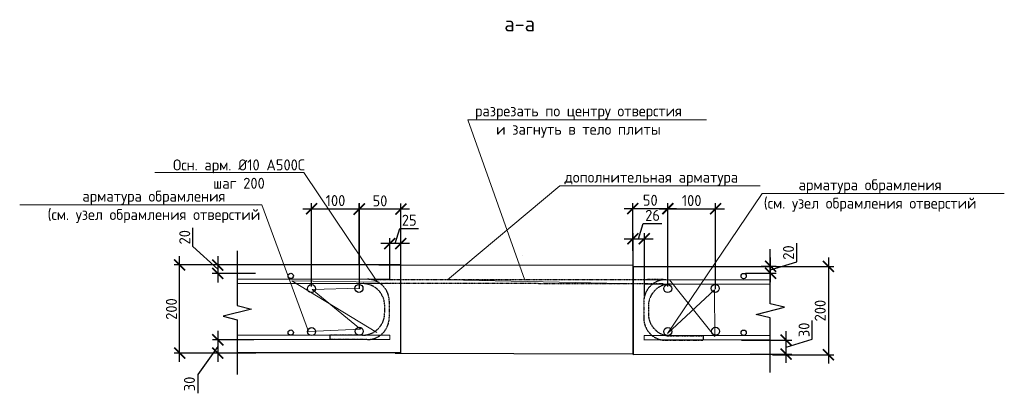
# Model space of a CAD drawing. Header units: millimetres. Extents: x -386473 to 311666, y -59273 to 291770.
# Tile 45 of 132: x -29768 to -7409, y -56716 to -48235. Entities that reach past the tile are written whole.
import ezdxf
from ezdxf import colors
from ezdxf.entities.mleader import LeaderData, LeaderLine
from ezdxf.math import Vec2, Vec3

# ---------------------------------------------------------------- set-up
doc = ezdxf.new("R2010")
doc.units = ezdxf.units.MM
doc.linetypes.add('01 Штриховая _4 мм_', pattern=[6, 3.5, -2.5])
for name, color, linetype, lineweight in [('Перекрытие ж_бетон', 1, 'Continuous', 30), ('подоснова', 151, 'Continuous', 5), ('поз.', 2, 'Continuous', 25), ('РАЗМЕРЫ', 1, 'Continuous', 9), ('Узлы', 7, 'Continuous', 0)]:
    doc.layers.add(name, color=color, linetype=linetype, lineweight=lineweight)
doc.styles.add('GOST-2.304_Type-B', font='GOST_Common.ttf')
doc.dimstyles.new('СПДС', dxfattribs={"dimscale": 100, "dimtxt": 2.5, "dimasz": 2.5, "dimexe": 1.25, "dimexo": 0, "dimtad": 1, "dimdec": 0, "dimtxsty": 'GOST-2.304_Type-B', "dimblk": 'ARCHTICK', "dimcen": 2.5, "dimdle": 2, "dimadec": 0, "dimazin": 2, "dimtfac": 0.75, "dimtdec": 0, "dimtmove": 1, "dimatfit": 3, "dimfxl": 1, "dimtolj": 1, "dimarcsym": 1})

# ---------------------------------------------------------------- blocks, each defined once
blk = doc.blocks.new('_ArchTick')
at = {"color": 0, "linetype": 'ByBlock', "const_width": 0.15}
blk.add_lwpolyline([(-0.5, -0.5), (0.5, 0.5)], dxfattribs=at)
blk = doc.blocks.new('*D683')
at = {"layer": 'DEFPOINTS', "color": 0, "transparency": 16777216}
for p in [(-21364, -53318), (-21114, -53797), (-21364, -54137)]:
    blk.add_point(p, dxfattribs=at)
at = {"layer": 'РАЗМЕРЫ', "color": 0, "lineweight": -2, "transparency": 16777216}
for p, q in [((-21239, -53318), (-21136, -52974)), ((-21136, -52974), (-20711, -52974)), ((-21364, -54137), (-21364, -53193)), ((-21114, -53797), (-21114, -53193)), ((-20914, -53318), (-21564, -53318))]:
    blk.add_line(p, q, dxfattribs=at)
at = {"layer": 'РАЗМЕРЫ', "color": 0, "lineweight": -2, "transparency": 16777216, "xscale": 250, "yscale": 250, "zscale": 250, "rotation": 180}
blk.add_blockref('_ArchTick', (-21364, -53318), dxfattribs=at)
at = {"layer": 'РАЗМЕРЫ', "color": 0, "lineweight": -2, "transparency": 16777216, "xscale": 250, "yscale": 250, "zscale": 250}
blk.add_blockref('_ArchTick', (-21114, -53318), dxfattribs=at)
at = {"layer": 'РАЗМЕРЫ', "color": 0, "lineweight": 0, "transparency": 16777216, "insert": (-20923, -52787), "char_height": 250, "attachment_point": 5, "style": 'GOST-2.304_Type-B'}
blk.add_mtext('\\A1;25', dxfattribs=at)
blk = doc.blocks.new('_None')
blk = doc.blocks.new('*D684')
at = {"layer": 'DEFPOINTS', "color": 0, "transparency": 16777216}
for p in [(-26136, -53803), (-24863, -53803), (-24944, -55803)]:
    blk.add_point(p, dxfattribs=at)
at = {"layer": 'РАЗМЕРЫ', "color": 0, "lineweight": -2, "transparency": 16777216}
for p, q in [((-26136, -56003), (-26136, -53603)), ((-24863, -53803), (-26261, -53803)), ((-24944, -55803), (-26261, -55803))]:
    blk.add_line(p, q, dxfattribs=at)
at = {"layer": 'РАЗМЕРЫ', "color": 0, "lineweight": -2, "transparency": 16777216, "xscale": 250, "yscale": 250, "zscale": 250}
for p, rotation in [((-26136, -53803), 90), ((-26136, -55803), 270)]:
    blk.add_blockref('_ArchTick', p, dxfattribs=dict(at, rotation=rotation))
at = {"layer": 'РАЗМЕРЫ', "color": 0, "lineweight": 0, "transparency": 16777216, "insert": (-26323, -54803), "char_height": 250, "attachment_point": 5, "rotation": 90, "style": 'GOST-2.304_Type-B'}
blk.add_mtext('\\A1;200', dxfattribs=at)
blk = doc.blocks.new('*D685')
at = {"layer": 'DEFPOINTS', "color": 0, "transparency": 16777216}
for p in [(-24705, -53803), (-25271, -53998), (-24416, -53998)]:
    blk.add_point(p, dxfattribs=at)
at = {"layer": 'РАЗМЕРЫ', "color": 0, "lineweight": -2, "transparency": 16777216}
for p, q in [((-25834, -53386), (-25834, -52961)), ((-25271, -53901), (-25834, -53386)), ((-25271, -53603), (-25271, -54198)), ((-24705, -53803), (-25396, -53803)), ((-24416, -53998), (-25396, -53998))]:
    blk.add_line(p, q, dxfattribs=at)
at = {"layer": 'РАЗМЕРЫ', "color": 0, "lineweight": -2, "transparency": 16777216, "xscale": 250, "yscale": 250, "zscale": 250}
for p, rotation in [((-25271, -53803), 90), ((-25271, -53998), 270)]:
    blk.add_blockref('_ArchTick', p, dxfattribs=dict(at, rotation=rotation))
at = {"layer": 'РАЗМЕРЫ', "color": 0, "lineweight": 0, "transparency": 16777216, "insert": (-26021, -53174), "char_height": 250, "attachment_point": 5, "rotation": 90, "style": 'GOST-2.304_Type-B'}
blk.add_mtext('\\A1;20', dxfattribs=at)
blk = doc.blocks.new('*D686')
at = {"layer": 'DEFPOINTS', "color": 0, "transparency": 16777216}
for p in [(-24450, -55502), (-25268, -55803), (-24403, -55803)]:
    blk.add_point(p, dxfattribs=at)
at = {"layer": 'РАЗМЕРЫ', "color": 0, "lineweight": -2, "transparency": 16777216}
for p, q in [((-25268, -55302), (-25268, -56003)), ((-25268, -55653), (-25725, -56291)), ((-24450, -55502), (-25393, -55502)), ((-24403, -55803), (-25393, -55803)), ((-25725, -56291), (-25725, -56716))]:
    blk.add_line(p, q, dxfattribs=at)
at = {"layer": 'РАЗМЕРЫ', "color": 0, "lineweight": -2, "transparency": 16777216, "xscale": 250, "yscale": 250, "zscale": 250}
for p, rotation in [((-25268, -55502), 90), ((-25268, -55803), 270)]:
    blk.add_blockref('_ArchTick', p, dxfattribs=dict(at, rotation=rotation))
at = {"layer": 'РАЗМЕРЫ', "color": 0, "lineweight": 0, "transparency": 16777216, "insert": (-25913, -56504), "char_height": 250, "attachment_point": 5, "rotation": 90, "style": 'GOST-2.304_Type-B'}
blk.add_mtext('\\A1;30', dxfattribs=at)
blk = doc.blocks.new('*D687')
at = {"layer": 'DEFPOINTS', "color": 0, "transparency": 16777216}
for p in [(-15583, -53209), (-15583, -54518), (-15840, -55836)]:
    blk.add_point(p, dxfattribs=at)
at = {"layer": 'РАЗМЕРЫ', "color": 0, "lineweight": -2, "transparency": 16777216}
for p, q in [((-15712, -53209), (-15609, -52865)), ((-15609, -52865), (-15184, -52865)), ((-16040, -53209), (-15383, -53209)), ((-15840, -55836), (-15840, -53084)), ((-15583, -54518), (-15583, -53084))]:
    blk.add_line(p, q, dxfattribs=at)
at = {"layer": 'РАЗМЕРЫ', "color": 0, "lineweight": -2, "transparency": 16777216, "xscale": 250, "yscale": 250, "zscale": 250, "rotation": 180}
blk.add_blockref('_ArchTick', (-15840, -53209), dxfattribs=at)
at = {"layer": 'РАЗМЕРЫ', "color": 0, "lineweight": -2, "transparency": 16777216, "xscale": 250, "yscale": 250, "zscale": 250}
blk.add_blockref('_ArchTick', (-15583, -53209), dxfattribs=at)
at = {"layer": 'РАЗМЕРЫ', "color": 0, "lineweight": 0, "transparency": 16777216, "insert": (-15396, -52677), "char_height": 250, "attachment_point": 5, "style": 'GOST-2.304_Type-B'}
blk.add_mtext('\\A1;26', dxfattribs=at)
blk = doc.blocks.new('*D688')
at = {"layer": 'DEFPOINTS', "color": 0, "transparency": 16777216}
for p in [(-12596, -53835), (-12675, -55843), (-11403, -55843)]:
    blk.add_point(p, dxfattribs=at)
at = {"layer": 'РАЗМЕРЫ', "color": 0, "lineweight": -2, "transparency": 16777216}
for p, q in [((-11403, -53635), (-11403, -56043)), ((-12596, -53835), (-11278, -53835)), ((-12675, -55843), (-11278, -55843))]:
    blk.add_line(p, q, dxfattribs=at)
at = {"layer": 'РАЗМЕРЫ', "color": 0, "lineweight": -2, "transparency": 16777216, "xscale": 250, "yscale": 250, "zscale": 250}
for p, rotation in [((-11403, -53835), 90), ((-11403, -55843), 270)]:
    blk.add_blockref('_ArchTick', p, dxfattribs=dict(at, rotation=rotation))
at = {"layer": 'РАЗМЕРЫ', "color": 0, "lineweight": 0, "transparency": 16777216, "insert": (-11590, -54839), "char_height": 250, "attachment_point": 5, "rotation": 90, "style": 'GOST-2.304_Type-B'}
blk.add_mtext('\\A1;200', dxfattribs=at)
blk = doc.blocks.new('*D689')
at = {"layer": 'DEFPOINTS', "color": 0, "transparency": 16777216}
for p in [(-12928, -53833), (-12716, -53833), (-13288, -53990)]:
    blk.add_point(p, dxfattribs=at)
at = {"layer": 'РАЗМЕРЫ', "color": 0, "lineweight": -2, "transparency": 16777216}
for p, q in [((-12122, -53734), (-12122, -53309)), ((-12716, -54190), (-12716, -53633)), ((-12928, -53833), (-12591, -53833)), ((-12716, -53912), (-12122, -53734)), ((-13288, -53990), (-12591, -53990))]:
    blk.add_line(p, q, dxfattribs=at)
at = {"layer": 'РАЗМЕРЫ', "color": 0, "lineweight": -2, "transparency": 16777216, "xscale": 250, "yscale": 250, "zscale": 250}
for p, rotation in [((-12716, -53833), 90), ((-12716, -53990), 270)]:
    blk.add_blockref('_ArchTick', p, dxfattribs=dict(at, rotation=rotation))
at = {"layer": 'РАЗМЕРЫ', "color": 0, "lineweight": 0, "transparency": 16777216, "insert": (-12310, -53521), "char_height": 250, "attachment_point": 5, "rotation": 90, "style": 'GOST-2.304_Type-B'}
blk.add_mtext('\\A1;20', dxfattribs=at)
blk = doc.blocks.new('*D690')
at = {"layer": 'DEFPOINTS', "color": 0, "transparency": 16777216}
for p in [(-13380, -55509), (-12362, -55509), (-13180, -55826)]:
    blk.add_point(p, dxfattribs=at)
at = {"layer": 'РАЗМЕРЫ', "color": 0, "lineweight": -2, "transparency": 16777216}
for p, q in [((-11769, -55490), (-11769, -55065)), ((-12362, -56026), (-12362, -55309)), ((-13380, -55509), (-12237, -55509)), ((-12362, -55668), (-11769, -55490)), ((-13180, -55826), (-12237, -55826))]:
    blk.add_line(p, q, dxfattribs=at)
at = {"layer": 'РАЗМЕРЫ', "color": 0, "lineweight": -2, "transparency": 16777216, "xscale": 250, "yscale": 250, "zscale": 250}
for p, rotation in [((-12362, -55509), 90), ((-12362, -55826), 270)]:
    blk.add_blockref('_ArchTick', p, dxfattribs=dict(at, rotation=rotation))
at = {"layer": 'РАЗМЕРЫ', "color": 0, "lineweight": 0, "transparency": 16777216, "insert": (-11956, -55277), "char_height": 250, "attachment_point": 5, "rotation": 90, "style": 'GOST-2.304_Type-B'}
blk.add_mtext('\\A1;30', dxfattribs=at)
blk = doc.blocks.new('*D691')
at = {"color": 0, "lineweight": -2, "transparency": 16777216}
for p, q in [((-16045, -52522), (-14853, -52522)), ((-15845, -53483), (-15845, -52397)), ((-15053, -53404), (-15053, -52397))]:
    blk.add_line(p, q, dxfattribs=at)
at = {"layer": 'DEFPOINTS', "color": 0, "transparency": 16777216}
for p in [(-15053, -52522), (-15053, -53404, 11856), (-15845, -53483)]:
    blk.add_point(p, dxfattribs=at)
at = {"color": 0, "lineweight": -2, "transparency": 16777216, "xscale": 250, "yscale": 250, "zscale": 250, "rotation": 180}
blk.add_blockref('_ArchTick', (-15845, -52522), dxfattribs=at)
at = {"color": 0, "lineweight": -2, "transparency": 16777216, "xscale": 250, "yscale": 250, "zscale": 250}
blk.add_blockref('_ArchTick', (-15053, -52522), dxfattribs=at)
at = {"color": 0, "lineweight": 0, "transparency": 16777216, "insert": (-15449, -52334), "char_height": 250, "attachment_point": 5, "style": 'GOST-2.304_Type-B'}
blk.add_mtext('\\A1;50', dxfattribs=at)
blk = doc.blocks.new('*D692')
at = {"color": 0, "lineweight": -2, "transparency": 16777216}
for p, q in [((-15250, -52528), (-13766, -52528)), ((-15050, -54291), (-15050, -52403)), ((-13966, -54349), (-13966, -52403))]:
    blk.add_line(p, q, dxfattribs=at)
at = {"layer": 'DEFPOINTS', "color": 0, "transparency": 16777216}
for p in [(-13966, -52528), (-15050, -54291), (-13966, -54349)]:
    blk.add_point(p, dxfattribs=at)
at = {"color": 0, "lineweight": -2, "transparency": 16777216, "xscale": 250, "yscale": 250, "zscale": 250, "rotation": 180}
blk.add_blockref('_ArchTick', (-15050, -52528), dxfattribs=at)
at = {"color": 0, "lineweight": -2, "transparency": 16777216, "xscale": 250, "yscale": 250, "zscale": 250}
blk.add_blockref('_ArchTick', (-13966, -52528), dxfattribs=at)
at = {"color": 0, "lineweight": 0, "transparency": 16777216, "insert": (-14508, -52341), "char_height": 250, "attachment_point": 5, "style": 'GOST-2.304_Type-B'}
blk.add_mtext('\\A1;100', dxfattribs=at)
blk = doc.blocks.new('*D693')
at = {"color": 0, "lineweight": -2, "transparency": 16777216}
for p, q in [((-23339, -52528), (-21853, -52528)), ((-23139, -54291), (-23139, -52403)), ((-22053, -54342), (-22053, -52403))]:
    blk.add_line(p, q, dxfattribs=at)
at = {"layer": 'DEFPOINTS', "color": 0, "transparency": 16777216}
for p in [(-22053, -52528), (-23139, -54291), (-22053, -54342)]:
    blk.add_point(p, dxfattribs=at)
at = {"color": 0, "lineweight": -2, "transparency": 16777216, "xscale": 250, "yscale": 250, "zscale": 250, "rotation": 180}
blk.add_blockref('_ArchTick', (-23139, -52528), dxfattribs=at)
at = {"color": 0, "lineweight": -2, "transparency": 16777216, "xscale": 250, "yscale": 250, "zscale": 250}
blk.add_blockref('_ArchTick', (-22053, -52528), dxfattribs=at)
at = {"color": 0, "lineweight": 0, "transparency": 16777216, "insert": (-22596, -52341), "char_height": 250, "attachment_point": 5, "style": 'GOST-2.304_Type-B'}
blk.add_mtext('\\A1;100', dxfattribs=at)
blk = doc.blocks.new('*D694')
at = {"color": 0, "lineweight": -2, "transparency": 16777216}
for p, q in [((-20913, -52535), (-22261, -52535)), ((-22061, -53802), (-22061, -52410)), ((-21113, -53802), (-21113, -52410))]:
    blk.add_line(p, q, dxfattribs=at)
at = {"layer": 'DEFPOINTS', "color": 0, "transparency": 16777216}
for p in [(-22061, -52535), (-22061, -53802), (-21113, -53802)]:
    blk.add_point(p, dxfattribs=at)
at = {"color": 0, "lineweight": -2, "transparency": 16777216, "xscale": 250, "yscale": 250, "zscale": 250, "rotation": 180}
blk.add_blockref('_ArchTick', (-22061, -52535), dxfattribs=at)
at = {"color": 0, "lineweight": -2, "transparency": 16777216, "xscale": 250, "yscale": 250, "zscale": 250}
blk.add_blockref('_ArchTick', (-21113, -52535), dxfattribs=at)
at = {"color": 0, "lineweight": 0, "transparency": 16777216, "insert": (-21587, -52348), "char_height": 250, "attachment_point": 5, "style": 'GOST-2.304_Type-B'}
blk.add_mtext('\\A1;50', dxfattribs=at)

msp = doc.modelspace()

# ---------------------------------------------------------------- linework, layer by layer
at = {"linetype": '01 Штриховая _4 мм_', "ltscale": 500}
msp.add_line((-18342.3, -53587.5), (-18342.3, -53587.5, -22670), dxfattribs=at)
for p, q in [((-21613.1, -53802.8), (-15849.4, -53810.6)), ((-21241.3, -55807), (-15850.4, -55822.9))]:
    msp.add_line(p, q)
at = {"color": 3, "linetype": 'Continuous', "lineweight": 30}
for centre, radius in [((-23613.9, -54052.1), 60), ((-13327.7, -54055.6), 60), ((-23142.2, -54339.9), 90.7), ((-22063.1, -54334.3), 90.7), ((-15052.5, -54339.9), 90.7), ((-13973.4, -54334.3), 90.7), ((-23140.2, -55315.5), 90.7), ((-22056.4, -55309.1), 90.7), ((-15050.4, -55315.5), 90.7), ((-13966.7, -55309.1), 90.7), ((-23613.9, -55337.1), 60), ((-13327.7, -55340.6), 60)]:
    msp.add_circle(centre, radius, dxfattribs=at)
at = {"layer": 'Перекрытие ж_бетон', "color": 7, "linetype": 'Continuous', "lineweight": 30}
for p, q in [((-21113.9, -53797.1), (-24827.3, -53797.1)), ((-21113.9, -55797.1), (-21113.9, -53797.1)), ((-15840.2, -53835.9), (-12667.6, -53834.2)), ((-15840.2, -53835.9), (-15840.2, -55835.9)), ((-21113.9, -55797.1), (-24827.3, -55797.1)), ((-15840.2, -55835.9), (-12716.4, -55824.5))]:
    msp.add_line(p, q, dxfattribs=at)
at = {"layer": 'Перекрытие ж_бетон', "color": 252, "linetype": 'Continuous', "lineweight": 9, "true_color": 0x939598}
for p, q in [((-21876.2, -54126.9), (-24827.3, -54126.9)), ((-21363.9, -54127.1), (-24827.3, -54127.1)), ((-21980.5, -54225.9), (-24827.3, -54225.9)), ((-21363.9, -54226), (-24827.3, -54226)), ((-15590.2, -54137), (-12722.6, -54137)), ((-15590.2, -54235.9), (-12722.6, -54235.9)), ((-15130.2, -54137), (-12722.6, -54137)), ((-15095.8, -54137.3), (-12722.6, -54137.3)), ((-14991.5, -54236.2), (-12722.6, -54236.2)), ((-21363.9, -55397.1), (-24827.3, -55397.1)), ((-15590.2, -55407), (-12722.6, -55407)), ((-21823.9, -55496), (-24827.3, -55496)), ((-21363.9, -55496), (-24827.3, -55496)), ((-15590.2, -55505.9), (-12722.6, -55505.9))]:
    msp.add_line(p, q, dxfattribs=at)
at = {"layer": 'Перекрытие ж_бетон', "color": 3, "linetype": '01 Штриховая _4 мм_', "lineweight": 30}
for p, q in [((-18053.9, -54138), (-21723.1, -54141.3, 100.3)), ((-18049, -54226), (-21570.2, -54224.4)), ((-15159.2, -54136.2), (-18098.4, -54140.4)), ((-15146, -54234), (-18085.1, -54227.3)), ((-21480.6, -54720.1), (-21480.6, -54896.8)), ((-21376.3, -54621.1), (-21376.3, -54996.8)), ((-15595.8, -54637.3), (-15595.8, -55013)), ((-15491.5, -54736.2), (-15491.5, -54913)), ((-21980.6, -55396.8), (-22726.4, -55396.8)), ((-14991.5, -55413), (-14245.6, -55413)), ((-21876.3, -55496.8), (-22726.4, -55496.8)), ((-15095.8, -55513), (-14245.6, -55513))]:
    msp.add_line(p, q, dxfattribs=at)
at = {"layer": 'Перекрытие ж_бетон', "color": 3, "linetype": 'Continuous', "lineweight": 30}
for p, q in [((-22726.4, -55396.8), (-22726.4, -55496.8)), ((-14245.6, -55413), (-14245.6, -55513))]:
    msp.add_line(p, q, dxfattribs=at)
at = {"layer": 'Перекрытие ж_бетон', "color": 251, "linetype": 'Continuous', "lineweight": 9, "true_color": 0x636466}
for p, q in [((-21363.9, -55397.1), (-21363.9, -55496)), ((-15589.5, -55407.9), (-15589.5, -55506.8))]:
    msp.add_line(p, q, dxfattribs=at)
at = {"layer": 'Перекрытие ж_бетон', "color": 3, "linetype": '01 Штриховая _4 мм_', "lineweight": 30}
for centre, start, end in [((-21979.8, -54726.6), 0, 90), ((-21875.6, -54627.6), 0, 90), ((-15095.8, -54637.3), 90, 180), ((-14991.5, -54736.2), 90, 180), ((-21980.6, -54896.8), 270, 0), ((-21876.3, -54996.8), 270, 0), ((-14991.5, -54913), 180, 270), ((-15095.8, -55013), 180, 270)]:
    msp.add_arc(centre, 500, start, end, dxfattribs=at)
at = {"layer": 'поз.', "linetype": 'Continuous'}
for points in [[(-24827.3, -53484.1), (-24827.3, -54726.1), (-24507.3, -54806.1), (-25147.3, -54966.1), (-24827.3, -55046.1), (-24827.3, -56288.1)], [(-12722.6, -56245.8), (-12722.6, -55003.8), (-13042.6, -54923.8), (-12402.6, -54763.8), (-12722.6, -54683.8), (-12722.6, -53441.8)]]:
    msp.add_lwpolyline(points, dxfattribs=at)

# ---------------------------------------------------------------- texts
at = {"layer": 'Узлы', "color": 80, "linetype": 'Continuous', "lineweight": 0, "style": 'GOST-2.304_Type-B'}
msp.add_text('а-а', height=350, dxfattribs=at).set_placement((-18763.2, -48501.2))

# ---------------------------------------------------------------- dimensions: what is measured, and where the dimension line sits
at = {"lineweight": 0}
for base, p1, p2, text, picture, middle in [((-22053.1, -52528.4), (-23139.3, -54290.7), (-22053.1, -54341.9), '100', '*D693', (-22596.2, -52340.9)), ((-22061.3, -52535.3), (-21113.1, -53802.1), (-22061.3, -53802.1), '50', '*D694', (-21587.2, -52347.8)), ((-15052.6, -52521.7), (-15845.2, -53482.8), (-15052.6, -53403.5, 11855.6), '50', '*D691', (-15448.9, -52334.2)), ((-13966.1, -52528.4), (-15049.6, -54290.7), (-13966.1, -54349.4), '100', '*D692', (-14507.8, -52340.9))]:
    dim = msp.add_linear_dim(base=base, p1=p1, p2=p2, text=text, dimstyle='СПДС', dxfattribs=at)
    dim.commit()
    dim.dimension.update_dxf_attribs({"geometry": picture, "text_midpoint": middle})
at = {"layer": 'РАЗМЕРЫ', "color": 1, "lineweight": 0}
for base, p1, p2, angle, override, picture, middle in [((-15583.4, -53208.6), (-15840.2, -55835.9), (-15583.4, -54518), 180, {"dimlfac": 0.1}, '*D687', (-15546.2, -52677.4)), ((-26135.8, -53803.5), (-24944.1, -55803.2), (-24863.5, -53803.5), 90, {"dimlfac": 0.1, "dimrnd": 5}, '*D684', (-26323.3, -54803.3)), ((-11402.9, -55843.4), (-12596.2, -53834.7), (-12675.2, -55843.4), 270, {"dimlfac": 0.1, "dimrnd": 5}, '*D688', (-11590.4, -54839)), ((-12362.3, -55509.4), (-13180.5, -55825.9), (-13379.5, -55509.4), 270, {"dimlfac": 0.1, "dimrnd": 5}, '*D690', (-11956.1, -55427))]:
    dim = msp.add_linear_dim(base=base, p1=p1, p2=p2, angle=angle, dimstyle='СПДС', override=override, dxfattribs=at)
    dim.commit()
    dim.dimension.update_dxf_attribs({"geometry": picture, "text_midpoint": middle})
dim = msp.add_linear_dim(base=(-21363.9, -53318.1), p1=(-21113.9, -53797.1), p2=(-21363.9, -54137.1), dimstyle='СПДС', override={"dimlfac": 0.1, "dimrnd": 5}, dxfattribs=at)
dim.commit()
dim.dimension.update_dxf_attribs({"geometry": '*D683', "text_midpoint": (-21073.3, -52786.9)})
for base, p1, p2, picture, middle in [((-25271.4814135, -53998.179895), (-24704.7502286, -53803.179895), (-24415.6815439, -53998.179895), '*D685', (-25833.971347, -53323.5123494)), ((-25267.7, -55803.2), (-24449.6, -55502.1), (-24402.8, -55803.2), '*D686', (-25725.2, -56353.8))]:
    dim = msp.add_linear_dim(base=base, p1=p1, p2=p2, angle=90, dimstyle='СПДС', override={"dimlfac": 0.1}, dxfattribs=at)
    dim.commit()
    dim.dimension.update_dxf_attribs({"geometry": picture, "text_midpoint": middle, "dimtype": 160})
dim = msp.add_linear_dim(base=(-12715.8, -53833.2), p1=(-13287.7, -53990.3), p2=(-12927.5, -53833.2), angle=270, text='20', dimstyle='СПДС', override={"dimlfac": 0.1, "dimrnd": 5}, dxfattribs=at)
dim.commit()
dim.dimension.update_dxf_attribs({"geometry": '*D689', "text_midpoint": (-12309.6, -53671.1)})

# ---------------------------------------------------------------- leaders
at = {"layer": 'подоснова', "color": 2, "ltscale": 0.3}
ml = msp.add_multileader_mtext('Standard', dxfattribs=at)
ml.set_content('разрезать по центру отверстия \\Pи загнуть в тело плиты', color=2, style='GOST-2.304_Type-B')
ml.set_leader_properties(color=256, linetype='ByLayer', lineweight=15)
ml.set_arrow_properties(name='NONE')
ml.build(insert=Vec2(0, 0))
ml.multileader.update_dxf_attribs({"text_left_attachment_type": 6, "text_right_attachment_type": 6, "dogleg_length": 0.1, "arrow_head_size": 18})
ctx = ml.context
ctx.base_point, ctx.char_height, ctx.arrow_head_size, ctx.landing_gap_size, ctx.plane_origin = Vec3(-19589.1, -50505), 250, 18, 20, Vec3(-21672.5, -46296.6)
ctx.left_attachment, ctx.right_attachment, ctx.text_align_type = 6, 6, 1
notes = []
notes.append((ctx, [(0, (1, 1, 0), (-19589.2, -50505), (1, 0), 0.1, [(0, [(-18297.9, -54148.1)], 0, [])])]))
ctx.mtext.insert, ctx.mtext.alignment, ctx.mtext.flow_direction = Vec3(-17078.2, -50180), 2, 5
ml = msp.add_multileader_mtext('Standard', dxfattribs=at)
ml.set_content('Осн. арм. %%C10 А500С\\Pшаг 200', color=2, style='GOST-2.304_Type-B')
ml.set_leader_properties(color=256, linetype='ByLayer', lineweight=15)
ml.set_arrow_properties(name='NONE')
ml.build(insert=Vec2(0, 0))
ml.multileader.update_dxf_attribs({"text_left_attachment_type": 6, "text_right_attachment_type": 6, "dogleg_length": 0.1, "arrow_head_size": 18})
ctx = ml.context
ctx.base_point, ctx.char_height, ctx.arrow_head_size, ctx.landing_gap_size, ctx.plane_origin = Vec3(-26261.9, -51706.8, 200), 250, 18, 20, Vec3(-33195.2, -47323.6, 200)
ctx.left_attachment, ctx.right_attachment, ctx.text_align_type = 6, 6, 1
notes.append((ctx, [(1, (1, 1, 0), (-23315, -51706.8, 200), (-1, 0), 0.1, [(4, [(-21655.5, -55339.7, 200), (-23584.6, -54163.4, 200), (-21640.3, -54195.4, 200)], 0, [])])]))
ctx.mtext.insert, ctx.mtext.alignment, ctx.mtext.flow_direction = Vec3(-24788.5, -51406.8, 200), 2, 5
ml = msp.add_multileader_mtext('Standard', dxfattribs=at)
ml.set_content('дополнительная арматура', color=2, style='GOST-2.304_Type-B')
ml.set_leader_properties(color=256, linetype='ByLayer', lineweight=15)
ml.set_arrow_properties(name='NONE')
ml.build(insert=Vec2(0, 0))
ml.multileader.update_dxf_attribs({"text_left_attachment_type": 6, "text_right_attachment_type": 6, "dogleg_length": 0.1, "arrow_head_size": 18})
ctx = ml.context
ctx.base_point, ctx.char_height, ctx.arrow_head_size, ctx.landing_gap_size, ctx.plane_origin = Vec3(-17500.2, -52008.8), 250, 18, 20, Vec3(-19583.6, -47800.4)
ctx.left_attachment, ctx.right_attachment, ctx.text_align_type = 6, 6, 1
notes.append((ctx, [(0, (1, 1, 0), (-17500.3, -52008.8), (1, 0), 0.1, [(1, [(-16070.4, -54224.5), (-20050.5, -54138.1)], 0, [])])]))
ctx.mtext.insert, ctx.mtext.alignment, ctx.mtext.flow_direction = Vec3(-15424.9, -51683.8), 2, 5
ml = msp.add_multileader_mtext('Standard', dxfattribs=at)
ml.set_content('арматура обрамления \\P(см. узел обрамления отверстий', color=2, style='GOST-2.304_Type-B')
ml.set_leader_properties(color=256, linetype='ByLayer', lineweight=15)
ml.set_arrow_properties(name='NONE')
ml.build(insert=Vec2(0, 0))
ml.multileader.update_dxf_attribs({"text_left_attachment_type": 6, "text_right_attachment_type": 6, "dogleg_length": 0.1, "arrow_head_size": 18})
ctx = ml.context
ctx.base_point, ctx.char_height, ctx.arrow_head_size, ctx.landing_gap_size, ctx.plane_origin = Vec3(-12910.8, -52182.3), 250, 18, 20, Vec3(-11960.2, -47800.4)
ctx.left_attachment, ctx.right_attachment, ctx.text_align_type = 6, 6, 1
notes.append((ctx, [(0, (1, 1, 0), (-12910.9, -52182.3), (1, 0), 0.1, [(3, [(-15013.8, -54138.1), (-13980.3, -55429.6), (-13990.2, -54365.8), (-15060.8, -55361.1)], 0, [])])]))
ctx.mtext.insert, ctx.mtext.alignment, ctx.mtext.flow_direction = Vec3(-10456.2, -51857.3), 2, 5
ml = msp.add_multileader_mtext('Standard', dxfattribs=at)
ml.set_content('арматура обрамления \\P(см. узел обрамления отверстий', color=2, style='GOST-2.304_Type-B')
ml.set_leader_properties(color=256, linetype='ByLayer', lineweight=15)
ml.set_arrow_properties(name='NONE')
ml.build(insert=Vec2(0, 0))
ml.multileader.update_dxf_attribs({"text_left_attachment_type": 6, "text_right_attachment_type": 6, "dogleg_length": 0.1, "arrow_head_size": 18})
ctx = ml.context
ctx.base_point, ctx.char_height, ctx.arrow_head_size, ctx.landing_gap_size, ctx.plane_origin = Vec3(-29175.4, -52440.5), 250, 18, 20, Vec3(-24916.4, -46315.6)
ctx.left_attachment, ctx.right_attachment, ctx.text_align_type = 6, 6, 1
notes.append((ctx, [(1, (1, 1, 0), (-24265.9, -52440.5), (-1, 0), 0.1, [(1, [(-22047.4, -54330.3), (-23127.4, -54358.9), (-22030.2, -55260), (-23210.4, -55316.9)], 0, [])])]))
ctx.mtext.insert, ctx.mtext.alignment, ctx.mtext.flow_direction = Vec3(-26720.7, -52115.5), 2, 5
for ctx, leaders in notes:
    for number, flags, end, landing, length, lines in leaders:
        leader = LeaderData()
        leader.index, (leader.has_last_leader_line, leader.has_dogleg_vector, leader.attachment_direction) = number, flags
        leader.last_leader_point, leader.dogleg_vector, leader.dogleg_length = Vec3(end), Vec3(landing), length
        for number, points, colour, breaks in lines:
            line = LeaderLine()
            line.index, line.vertices, line.color, line.breaks = number, Vec3.list(points), colors.encode_raw_color(colour), breaks
            leader.lines.append(line)
        ctx.leaders.append(leader)

doc.saveas('drawing.dxf')
